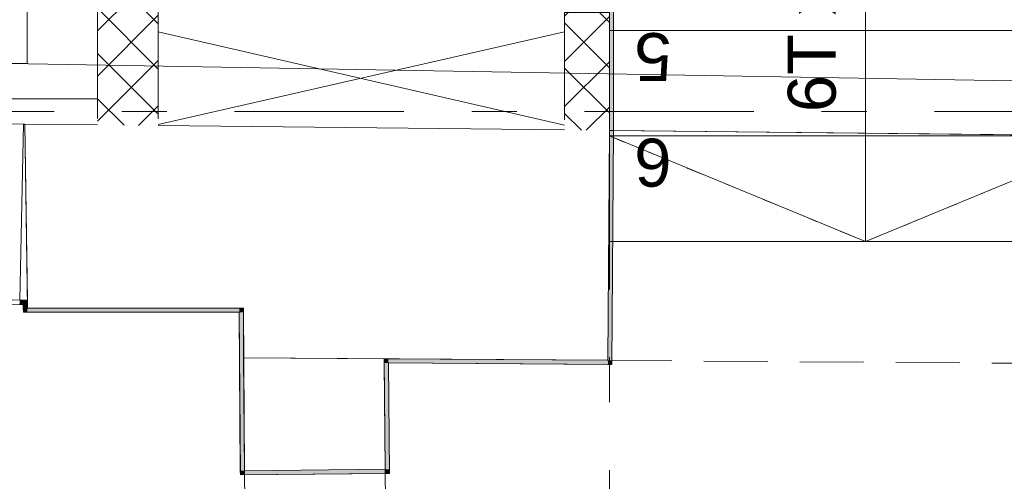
# Model space of a CAD drawing. Header units: millimetres. Extents: x 74467 to 235410, y -65 to 114857.
# Tile 189 of 256: x 127849 to 130927, y 66580 to 68023. Entities that reach past the tile are written whole.
import ezdxf
from ezdxf.enums import TextEntityAlignment as Align

# ---------------------------------------------------------------- set-up
doc = ezdxf.new("R2010")
doc.units = ezdxf.units.MM
doc.header["$MEASUREMENT"] = 0
for name, pattern in [('Katkend topelt', [1093.611073, 529.166651, -211.666656, 141.111112, -211.666656]), ('Katkend varjatud', [300, 200, -100]), ('Punktiir tihe', [176.388884, 0, -176.388884]), ('Putukavõrk', [130, 50, -80]), ('Wipeout_Contour', [1000, 0, -1000])]:
    doc.linetypes.add(name, pattern=pattern)
for name, color, linetype in [('00 2D joon.AR', 7, 'Continuous'), ('00 Kunstikonkursi LÜ jaoks asendi 2D', 7, 'Continuous'), ('00 Teljed.AR', 7, 'Continuous'), ('1235 Vahelaed.AR', 7, 'Continuous'), ('1235 Vahelaed.VANA', 7, 'Continuous'), ('1237 Trepid.AR', 7, 'Continuous'), ('1238 Liftid.AR', 7, 'Continuous'), ('1311 Siseseinad.AR', 7, 'Continuous'), ('1311 Siseseinad.VANA', 7, 'Continuous'), ('1326 Seinapinnad.SA', 7, 'Continuous'), ('9350 Netopind.AR', 7, 'Continuous'), ('9350 Netopind.VANA', 7, 'Continuous'), ('Ruumi tekst', 7, 'Continuous'), ('Uks', 7, 'Continuous')]:
    doc.layers.add(name, color=color, linetype=linetype)
doc.styles.add('GENERATED_STYLE_2', font='txt', dxfattribs={"width": 0.84})
doc.styles.add('GENERATED_STYLE_3', font='txt')
doc.styles.add('GENERATED_STYLE_4', font='txt', dxfattribs={"width": 0.84})
pattern_1 = [(45, (0, 0), (-70.71068, 70.71068), []), (135, (0, 0), (70.71068, 70.71068), [])]

# ---------------------------------------------------------------- blocks, each defined once
blk = doc.blocks.new('Slab_17_1', base_point=(126312.6, 71235.9))
at = {"color": 254, "linetype": 'Wipeout_Contour', "lineweight": 0, "ltscale": 2831097.235720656}
blk.add_wipeout([(129692.6, 71235.9), (126312.6, 71235.9), (126312.7, 69575.9), (129682.6, 69575.9), (129682.6, 69639.7), (131292.6, 69639.7), (131292.6, 67651), (132092.6, 67651), (133964.5, 67632.4), (133964.5, 67705.5), (134032.6, 67705.3), (134032.6, 69535.9), (133892.6, 69535.9), (133892.6, 69735.9), (133892.6, 71245.9), (133892.6, 71435.9), (132092.6, 71435.9), (132092.6, 71245.9), (129692.6, 71245.9)], dxfattribs=at).dxf.layer = '1235 Vahelaed.AR'
blk = doc.blocks.new('Slab_34_1', base_point=(115881.5, 62115.1))
at = {"layer": '1235 Vahelaed.VANA', "color": 7, "linetype": 'Continuous', "lineweight": 13, "flags": 128}
blk.add_lwpolyline([(121482.6, 62696.5), (124000, 62696.5), (123999.9, 62029.9), (132092.6, 61996.9), (139189.4, 61968), (139176.4, 64392.2), (132889.4, 64392.2), (132926.5, 66920.9), (132092.6, 66939.2), (132092.6, 64545.4), (131493.9, 64545.4), (131485.1, 66945.8), (131287.7, 66947.2), (131292.6, 67659.7), (129692.7, 67676.9), (129687.7, 66958.3), (128548.4, 66966.2), (128548.4, 67121.4), (127873.5, 67121.4), (127873.2, 67146.3), (121610, 67284.6)], dxfattribs=at)
blk = doc.blocks.new('Slab_36_1', base_point=(116081.5, 62113))
at = {"layer": '1235 Vahelaed.VANA', "color": 7, "linetype": 'Continuous', "lineweight": 13, "flags": 128}
blk.add_lwpolyline([(121610, 67284.6), (122909.7, 67255.9), (126689.6, 67172.4), (127873.2, 67146.3), (127873.5, 67121.4), (128548.4, 67121.4), (128548.4, 66966.2), (129687.7, 66958.3), (131287.7, 66947.2), (131485.1, 66945.8), (131493.9, 64545.4), (132092.6, 64545.4), (132092.6, 66939.2), (132926.5, 66920.9), (132889.4, 64392.2), (139176.4, 64392.2), (139189.4, 61968), (132092.6, 61996.9), (123999.9, 62029.9), (121482.6, 62055.7)], dxfattribs=at)
blk = doc.blocks.new('Slab_37_1', base_point=(116081.5, 62113))
at = {"color": 254, "linetype": 'Wipeout_Contour', "lineweight": 0, "ltscale": 3789517.066129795}
blk.add_wipeout([(116081.5, 62113), (118148.8, 62091.1), (118692.6, 62085.3), (118882.9, 62083.3), (121482.6, 62055.7), (121482.6, 62696.5), (124000, 62696.5), (123999.9, 62029.9), (132092.6, 61996.9), (132092.6, 64355.4), (131297.3, 64355.4), (131287.7, 66947.2), (131292.6, 67659.7), (129692.7, 67676.9), (129687.7, 66958.3), (128548.4, 66966.2), (128548.4, 67121.4), (127873.5, 67121.4), (127873.2, 67146.3), (126689.6, 67172.4), (122909.7, 67255.9), (121610, 67284.6), (120487.6, 67309.4), (118788, 67347), (117971.9, 67365), (116135.5, 67405.6), (116093.4, 65345.4)], dxfattribs=at).dxf.layer = '1235 Vahelaed.VANA'
at = {"layer": '1235 Vahelaed.VANA', "color": 7, "linetype": 'Continuous', "lineweight": 13, "flags": 128}
blk.add_lwpolyline([(121610, 67284.6), (122909.7, 67255.9), (126689.6, 67172.4), (127873.2, 67146.3), (127873.5, 67121.4), (128548.4, 67121.4), (128548.4, 66966.2), (129687.7, 66958.3), (129692.7, 67676.9), (131292.6, 67659.7)], dxfattribs=at)
blk = doc.blocks.new('Liikumisruum_RG 103_3_1', base_point=(96460.4, 94557))
at = {"layer": '9350 Netopind.AR', "color": 7, "linetype": 'Continuous', "lineweight": 13, "flags": 128}
blk.add_lwpolyline([(129702.6, 93185.9), (129702.6, 71235.9), (123739.6, 71235.9), (123739.6, 69725.9), (129705.6, 69725.9), (129705.6, 67676.8), (132092.6, 67651.1), (132092.6, 69545.9), (131292.6, 69545.9), (131292.6, 72785.9), (132092.6, 72785.9), (132092.6, 78875.9), (131292.6, 78875.9), (131292.6, 81535.9), (132092.6, 81535.9), (132092.6, 85125.9), (131292.6, 85125.9), (131292.6, 87785.9), (132092.6, 87785.9), (132092.6, 89925.9), (131292.6, 89925.9), (131292.6, 93195.9)], dxfattribs=at)
blk = doc.blocks.new('Liikumisruum_PK 101_14_1', base_point=(117048, 67372.4))
at = {"layer": '9350 Netopind.VANA', "color": 7, "linetype": 'Continuous', "lineweight": 13, "flags": 128}
blk.add_lwpolyline([(131262.6, 67660), (129705.7, 67676.8), (129700.6, 66945.2), (129001.6, 66950), (129005, 66604.7), (128539, 66600.1), (128535.5, 67108.4), (127860.7, 67108.4), (127860.4, 67131.5), (126689.3, 67159.4), (122905.6, 67243), (121605.9, 67271.7)], dxfattribs=at)
blk = doc.blocks.new('Lift_PK 1-L2_32_1', base_point=(126312.6, 69184.7))
at = {"layer": '9350 Netopind.AR', "color": 7, "linetype": 'Continuous', "lineweight": 13, "flags": 128}
blk.add_lwpolyline([(126312.6, 69575.9), (126312.6, 67775.9), (128092.6, 67775.9), (128092.6, 69575.9)], close=True, dxfattribs=at)
at = {"layer": 'Ruumi tekst', "color": 7, "lineweight": 13, "char_height": 120, "attachment_point": 1}
for s, insert, style in [('\\A1;{\\pql;\\pt0,4600;\\fArial|b0|i0|c0|p34;PK 1-L2\\fArial|b0|i0|c0|p34;\\A1{\\H.66x;\\S^  ;}\\fArial|b0|i0|c0|p34;\\fArial|b0|i0|c0|p34;\\A1{\\H.66x;\\S^  ;}}', (126412.6, 69147.6), 'GENERATED_STYLE_4'), ('\\A1;{\\pql;\\pt0,500;\\fArial|b1|i0|c0|p34;Lift\\fArial|b1|i0|c0|p34;\\A1{\\H.66x;\\S^  ;}\\fArial|b1|i0|c0|p34;\\fArial|b1|i0|c0|p34;\\A1{\\H.66x;\\S^  ;}}', (126412.6, 68955.1), 'GENERATED_STYLE_2'), ('\\A1;{\\pql;\\pt0,4600;\\fArial|b0|i0|c0|p34;3,2\\fArial|b0|i0|c0|p34;\\A1{\\H.66x;\\S^  ;}\\fArial|b0|i0|c0|p34; m\\fArial|b0|i0|c0|p34;\\A1{\\H.66x;\\S2^  ;}}', (126412.6, 68759.4), 'GENERATED_STYLE_4')]:
    blk.add_mtext(s, dxfattribs=dict(at, insert=insert, style=style))
blk = doc.blocks.new('WC_PK 110_35_1', base_point=(128295.6, 69171.7))
at = {"layer": '9350 Netopind.AR', "color": 7, "linetype": 'Continuous', "lineweight": 13, "flags": 128}
blk.add_lwpolyline([(128295.6, 68385.8), (129539.6, 68385.8), (129539.6, 69562.9), (128295.6, 69562.9)], close=True, dxfattribs=at)
at = {"layer": 'Ruumi tekst', "color": 7, "lineweight": 13, "char_height": 120, "attachment_point": 1}
for s, insert, style in [('\\A1;{\\pql;\\pt0,4600;\\fArial|b0|i0|c0|p34;PK 110\\fArial|b0|i0|c0|p34;\\A1{\\H.66x;\\S^  ;}\\fArial|b0|i0|c0|p34;\\fArial|b0|i0|c0|p34;\\A1{\\H.66x;\\S^  ;}}', (128395.6, 69134.6), 'GENERATED_STYLE_4'), ('\\A1;{\\pql;\\pt0,500;\\fArial|b1|i0|c0|p34;WC\\fArial|b1|i0|c0|p34;\\A1{\\H.66x;\\S^  ;}\\fArial|b1|i0|c0|p34;\\fArial|b1|i0|c0|p34;\\A1{\\H.66x;\\S^  ;}}', (128395.6, 68942.1), 'GENERATED_STYLE_2'), ('\\A1;{\\pql;\\pt0,4600;\\fArial|b0|i0|c0|p34;1,5\\fArial|b0|i0|c0|p34;\\A1{\\H.66x;\\S^  ;}\\fArial|b0|i0|c0|p34; m\\fArial|b0|i0|c0|p34;\\A1{\\H.66x;\\S2^  ;}}', (128395.6, 68746.4), 'GENERATED_STYLE_4')]:
    blk.add_mtext(s, dxfattribs=dict(at, insert=insert, style=style))
blk = doc.blocks.new('Wall_152_1', base_point=(129552.6, 69575.9))
at = {"layer": '1311 Siseseinad.AR', "linetype": 'Continuous', "lineweight": 13, "true_color": 0x50504f}
h = blk.add_hatch(dxfattribs=at)
h.set_pattern_fill('Plokk_õõnesbetoon_0001', color=251, style=0, pattern_type=2)
h.set_pattern_definition(pattern_1)
h.paths.add_polyline_path([(129692.6, 69715.9), (129552.6, 69715.9), (129552.6, 69575.9)])
h = blk.add_hatch(dxfattribs=at)
h.set_pattern_fill('Plokk_õõnesbetoon_0001', color=251, style=0, pattern_type=2)
h.set_pattern_definition(pattern_1)
h.paths.add_polyline_path([(129552.6, 69575.9), (129692.6, 69575.9), (129692.6, 69715.9)])
h = blk.add_hatch(dxfattribs=at)
h.set_pattern_fill('Plokk_õõnesbetoon_0001', color=251, style=0, pattern_type=2)
h.set_pattern_definition(pattern_1)
h.paths.add_polyline_path([(129552.6, 69575.9), (129552.6, 68191.8), (129692.6, 68191.8), (129692.6, 69575.9)])
h = blk.add_hatch(dxfattribs=at)
h.set_pattern_fill('Plokk_õõnesbetoon_0001', color=251, style=0, pattern_type=2)
h.set_pattern_definition(pattern_1)
h.paths.add_polyline_path([(129552.6, 68045.8), (129552.6, 67678.4), (129692.6, 67676.9), (129692.6, 68045.8)])
at = {"layer": '1311 Siseseinad.AR', "color": 7, "linetype": 'Continuous', "lineweight": 13}
blk.add_line((129692.6, 68045.8), (129552.6, 68045.8), dxfattribs=at)
at = {"layer": '1311 Siseseinad.AR', "color": 7, "linetype": 'Continuous', "lineweight": 13, "flags": 128}
blk.add_lwpolyline([(129692.6, 69715.9), (129552.6, 69715.9)], dxfattribs=at)
at = {"layer": '1311 Siseseinad.AR', "color": 7, "linetype": 'Continuous', "lineweight": 15, "flags": 128}
for points in [[(129692.6, 68191.8), (129692.6, 69715.9)], [(129552.6, 69575.9), (129552.6, 68191.8)], [(129552.6, 67709.7), (129552.6, 68045.8)], [(129692.6, 67709.2), (129692.6, 68045.8)]]:
    blk.add_lwpolyline(points, dxfattribs=at)
blk = doc.blocks.new('Wall_292_1', base_point=(129692.6, 69715.9))
at = {"layer": '1326 Seinapinnad.SA', "linetype": 'Continuous', "lineweight": 0, "true_color": 0xfefefe}
blk.add_hatch(color=7, dxfattribs=at).paths.add_polyline_path([(129692.6, 69715.9), (129692.7, 67676.9), (129705.7, 67676.9), (129705.6, 69715.9)])
at = {"layer": '1326 Seinapinnad.SA', "color": 7, "linetype": 'Continuous', "lineweight": 15, "flags": 128}
for points in [[(129692.6, 69715.9), (129692.7, 67676.9)], [(129705.7, 67676.9), (129705.6, 69715.9)], [(129692.7, 67676.9), (129705.7, 67676.9)]]:
    blk.add_lwpolyline(points, dxfattribs=at)
blk = doc.blocks.new('Simple Door Opening_2')
at = {"layer": 'Uks', "color": 7, "linetype": 'Continuous', "lineweight": 15}
for p, q in [((-580, 0), (-580, 550)), ((580, 0), (580, 550))]:
    blk.add_line(p, q, dxfattribs=at)
at = {"layer": 'Uks', "color": 7, "linetype": 'Katkend varjatud', "lineweight": 13}
for p, q in [((-580, 550), (580, 550)), ((-580, 0), (580, 0))]:
    blk.add_line(p, q, dxfattribs=at)
blk = doc.blocks.new('Wall_687_1', base_point=(127865.2, 67696.6))
at = {"layer": '1311 Siseseinad.VANA', "color": 7, "linetype": 'Continuous', "lineweight": 15}
blk.add_line((127861.5, 67696.7), (127849.3, 67146.8), dxfattribs=at)
at = {"layer": '1311 Siseseinad.VANA', "color": 7, "linetype": 'Continuous', "lineweight": 15, "flags": 128}
for points in [[(127865.2, 67696.6), (127861.5, 67696.7)], [(127873.2, 67146.3), (127865.2, 67696.6)], [(127849.3, 67146.8), (127873.2, 67146.3)]]:
    blk.add_lwpolyline(points, dxfattribs=at)
at = {"layer": 'Uks', "color": 7, "linetype": 'Continuous', "lineweight": 13, "zscale": 1000, "rotation": 178.7345302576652}
blk.add_blockref('Simple Door Opening_2', (127281.6, 67709.5), dxfattribs=at)
blk = doc.blocks.new('Simple Door Opening_4')
at = {"layer": 'Uks', "color": 7, "linetype": 'Continuous', "lineweight": 15}
for p, q in [((-800, 0), (-800, -712.6)), ((800, 0), (800, -718.7))]:
    blk.add_line(p, q, dxfattribs=at)
at = {"layer": 'Uks', "color": 7, "linetype": 'Katkend varjatud', "lineweight": 13}
for p, q in [((800, 0), (-800, 0)), ((-800, -712.6), (800, -718.7))]:
    blk.add_line(p, q, dxfattribs=at)
blk = doc.blocks.new('Wall_697_1', base_point=(139716.6, 67676.9))
at = {"layer": '1311 Siseseinad.VANA', "color": 7, "linetype": 'Continuous', "lineweight": 15}
blk.add_line((129687.7, 66958.3), (129692.7, 67676.9), dxfattribs=at)
at = {"layer": '1311 Siseseinad.VANA', "color": 7, "linetype": 'Continuous', "lineweight": 15, "flags": 128}
for points in [[(127865.2, 67696.6), (127873.5, 67121.4)], [(128092.6, 67694.1), (127865.2, 67696.6)], [(129552.6, 67678.4), (128282.6, 67692.1)], [(129692.7, 67676.9), (129692.6, 67676.9)], [(127873.5, 67121.4), (128548.4, 67121.4)], [(128548.4, 67121.4), (128548.4, 66966.2)], [(128548.4, 66966.2), (129687.7, 66958.3)]]:
    blk.add_lwpolyline(points, dxfattribs=at)
at = {"layer": 'Uks', "color": 7, "linetype": 'Continuous', "lineweight": 13, "zscale": 1000, "rotation": 179.6017717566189}
blk.add_blockref('Simple Door Opening_4', (130487.7, 66952.7), dxfattribs=at)
blk = doc.blocks.new('Simple Door Opening_5')
at = {"layer": 'Uks', "color": 7, "linetype": 'Continuous', "lineweight": 15}
for p, q in [((-2093.5, 0), (-2093.5, 440)), ((2093.5, 0), (2093.5, 440))]:
    blk.add_line(p, q, dxfattribs=at)
at = {"layer": 'Uks', "color": 7, "linetype": 'Katkend varjatud', "lineweight": 13}
for p, q in [((-2093.5, 440), (2093.5, 440)), ((-2093.5, 0), (2093.5, 0))]:
    blk.add_line(p, q, dxfattribs=at)
blk = doc.blocks.new('Wall_699_1', base_point=(128598.1, 62011.2))
at = {"layer": '1311 Siseseinad.VANA', "color": 7, "linetype": 'Continuous', "lineweight": 15}
blk.add_line((128991.9, 66617.6), (128551.9, 66613.2), dxfattribs=at)
at = {"layer": '1311 Siseseinad.VANA', "color": 7, "linetype": 'Continuous', "lineweight": 15, "flags": 128}
for points in [[(128988.4, 66963.1), (128548.4, 66966.2)], [(128548.4, 66966.2), (128551.9, 66613.2)], [(128991.9, 66617.6), (128988.4, 66963.1)]]:
    blk.add_lwpolyline(points, dxfattribs=at)
at = {"layer": 'Uks', "color": 7, "linetype": 'Continuous', "lineweight": 13, "xscale": -0.9999999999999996, "zscale": 1000, "rotation": 90.57429498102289}
blk.add_blockref('Simple Door Opening_5', (129012.9, 64524.2), dxfattribs=at)
blk = doc.blocks.new('Wall_813_1', base_point=(129692.7, 67676.9))
at = {"layer": '1326 Seinapinnad.SA', "linetype": 'Continuous', "lineweight": 13, "true_color": 0xffdb48}
for points in [[(129700.7, 66958.2), (129705.7, 67676.8), (129692.7, 67676.9), (129687.7, 66958.3)], [(129687.6, 66945.3), (129700.6, 66945.2), (129687.7, 66958.3)], [(129700.7, 66958.2), (129687.7, 66958.3), (129700.6, 66945.2)]]:
    blk.add_hatch(color=41, dxfattribs=at).paths.add_polyline_path(points)
at = {"layer": '1326 Seinapinnad.SA', "color": 7, "linetype": 'Continuous', "lineweight": 15, "flags": 128}
for points in [[(129692.7, 67676.9), (129687.7, 66958.3)], [(129692.7, 67676.9), (129705.7, 67676.8)], [(129700.6, 66945.2), (129705.7, 67676.8)], [(129700.6, 66945.2), (129687.6, 66945.3)]]:
    blk.add_lwpolyline(points, dxfattribs=at)
blk = doc.blocks.new('Wall_814_1', base_point=(129687.7, 66958.3))
at = {"layer": '1326 Seinapinnad.SA', "linetype": 'Continuous', "lineweight": 13, "true_color": 0xffdb48}
for points in [[(129001.6, 66950), (128988.4, 66963.1), (128988.6, 66950.1)], [(129001.4, 66963), (128988.4, 66963.1), (129001.6, 66950)], [(129001.6, 66950), (129687.6, 66945.3), (129687.7, 66958.3), (129001.4, 66963)]]:
    blk.add_hatch(color=41, dxfattribs=at).paths.add_polyline_path(points)
at = {"layer": '1326 Seinapinnad.SA', "color": 7, "linetype": 'Continuous', "lineweight": 15, "flags": 128}
for points in [[(128988.4, 66963.1), (128988.6, 66950.1)], [(129687.7, 66958.3), (128988.4, 66963.1)], [(129001.6, 66950), (129687.6, 66945.3)]]:
    blk.add_lwpolyline(points, dxfattribs=at)
blk = doc.blocks.new('Wall_815_1', base_point=(128988.4, 66963.1))
at = {"layer": '1326 Seinapinnad.SA', "linetype": 'Continuous', "lineweight": 13, "true_color": 0xffdb48}
for points in [[(129001.6, 66950), (128988.6, 66950.1), (128991.9, 66617.6), (129004.9, 66617.7)], [(129004.9, 66617.7), (128991.9, 66617.6), (129005, 66604.7)], [(128991.9, 66617.6), (128992, 66604.6), (129005, 66604.7)]]:
    blk.add_hatch(color=41, dxfattribs=at).paths.add_polyline_path(points)
at = {"layer": '1326 Seinapinnad.SA', "color": 7, "linetype": 'Continuous', "lineweight": 15, "flags": 128}
for points in [[(128988.6, 66950.1), (128991.9, 66617.6)], [(129005, 66604.7), (129001.6, 66950)], [(129005, 66604.7), (128992, 66604.6)]]:
    blk.add_lwpolyline(points, dxfattribs=at)
blk = doc.blocks.new('Wall_816_1', base_point=(128991.9, 66617.6))
at = {"layer": '1326 Seinapinnad.SA', "linetype": 'Continuous', "lineweight": 13, "true_color": 0xffdb48}
for points in [[(128538.9, 66613.1), (128539, 66600.1), (128551.9, 66613.2)], [(128539, 66600.1), (128552, 66600.2), (128551.9, 66613.2)], [(128552, 66600.2), (128992, 66604.6), (128991.9, 66617.6), (128551.9, 66613.2)]]:
    blk.add_hatch(color=41, dxfattribs=at).paths.add_polyline_path(points)
at = {"layer": '1326 Seinapinnad.SA', "color": 7, "linetype": 'Continuous', "lineweight": 15, "flags": 128}
for points in [[(128539, 66600.1), (128538.9, 66613.1)], [(128539, 66600.1), (128992, 66604.6)], [(128991.9, 66617.6), (128551.9, 66613.2)]]:
    blk.add_lwpolyline(points, dxfattribs=at)
blk = doc.blocks.new('Wall_817_1', base_point=(128551.9, 66613.2))
at = {"layer": '1326 Seinapinnad.SA', "linetype": 'Continuous', "lineweight": 13, "true_color": 0xffdb48}
for points in [[(128535.4, 67121.4), (128535.5, 67108.4), (128548.4, 67121.4)], [(128548.3, 67121.3), (128535.5, 67108.4), (128548.5, 67108.4), (128548.4, 67121.3)], [(128548.4, 67121.3), (128548.4, 67121.4), (128548.3, 67121.3)], [(128535.5, 67108.4), (128538.9, 66613.1), (128551.9, 66613.2), (128548.5, 67108.4)]]:
    blk.add_hatch(color=41, dxfattribs=at).paths.add_polyline_path(points)
at = {"layer": '1326 Seinapinnad.SA', "color": 7, "linetype": 'Continuous', "lineweight": 15, "flags": 128}
for points in [[(128548.4, 67121.4), (128535.4, 67121.4)], [(128551.9, 66613.2), (128548.4, 67121.4)], [(128535.5, 67108.4), (128538.9, 66613.1)]]:
    blk.add_lwpolyline(points, dxfattribs=at)
blk = doc.blocks.new('Wall_818_1', base_point=(128548.4, 67121.4))
at = {"layer": '1326 Seinapinnad.SA', "linetype": 'Continuous', "lineweight": 13, "true_color": 0xffdb48}
for points in [[(127860.5, 67121.4), (127860.7, 67108.4), (127873.5, 67121.4)], [(127860.7, 67108.4), (127873.7, 67108.4), (127873.5, 67121.4)], [(127873.7, 67108.4), (128535.5, 67108.4), (128535.4, 67121.4), (127873.5, 67121.4)]]:
    blk.add_hatch(color=41, dxfattribs=at).paths.add_polyline_path(points)
at = {"layer": '1326 Seinapinnad.SA', "color": 7, "linetype": 'Continuous', "lineweight": 15, "flags": 128}
for points in [[(127860.7, 67108.4), (127860.5, 67121.4)], [(128535.4, 67121.4), (127873.5, 67121.4)], [(127860.7, 67108.4), (128535.5, 67108.4)]]:
    blk.add_lwpolyline(points, dxfattribs=at)
blk = doc.blocks.new('Wall_833_1', base_point=(127873.5, 67121.4))
at = {"layer": '1326 Seinapinnad.SA', "linetype": 'Continuous', "lineweight": 13, "true_color": 0xffdb48}
for points in [[(127860.2, 67146.6), (127860.4, 67133.6), (127873.2, 67146.3)], [(127872.7, 67145.8), (127860.4, 67133.6), (127873.4, 67133.3), (127873.2, 67145.8)], [(127860.4, 67133.6), (127860.5, 67121.4), (127873.5, 67121.4), (127873.4, 67133.3)], [(127873.2, 67145.8), (127873.2, 67146.3), (127872.7, 67145.8)]]:
    blk.add_hatch(color=41, dxfattribs=at).paths.add_polyline_path(points)
at = {"layer": '1326 Seinapinnad.SA', "color": 7, "linetype": 'Continuous', "lineweight": 15, "flags": 128}
for points in [[(127873.2, 67146.3), (127860.2, 67146.6)], [(127860.4, 67133.6), (127860.5, 67121.4)], [(127873.5, 67121.4), (127873.2, 67146.3)]]:
    blk.add_lwpolyline(points, dxfattribs=at)
blk = doc.blocks.new('Wall_834_1', base_point=(127873.2, 67146.3))
at = {"layer": '1326 Seinapinnad.SA', "linetype": 'Continuous', "lineweight": 13, "true_color": 0xffdb48}
blk.add_hatch(color=41, dxfattribs=at).paths.add_polyline_path([(127849.3, 67146.8), (127849, 67133.8), (127860.4, 67133.6), (127860.2, 67146.6)])
at = {"layer": '1326 Seinapinnad.SA', "color": 7, "linetype": 'Continuous', "lineweight": 15, "flags": 128}
for points in [[(127849, 67133.8), (127860.4, 67133.6)], [(127860.2, 67146.6), (127849.3, 67146.8)]]:
    blk.add_lwpolyline(points, dxfattribs=at)
blk = doc.blocks.new('Elevator 24_2')
at = {"layer": '1238 Liftid.AR', "color": 7, "linetype": 'Continuous', "lineweight": 13}
for p, q in [((1810, 1465), (1830, 1465)), ((1810, 1461.7), (1810, 568.3)), ((1810, 1455), (1830, 1455)), ((1820, 1465), (1820, 1458.3)), ((1830, 1461.7), (1830, 568.3)), ((1810, 575), (1830, 575)), ((1810, 565), (1830, 565)), ((1820, 565), (1820, 571.7))]:
    blk.add_line(p, q, dxfattribs=at)
at = {"layer": '1238 Liftid.AR', "color": 7, "linetype": 'Continuous', "lineweight": 13, "flags": 128}
blk.add_lwpolyline([(250, 190), (1710, 190), (1710, 1840), (250, 1840)], close=True, dxfattribs=at)
blk = doc.blocks.new('Wall_916_1', base_point=(128092.6, 69575.9))
at = {"layer": '1311 Siseseinad.AR', "linetype": 'Continuous', "lineweight": 13, "true_color": 0x50504f}
h = blk.add_hatch(dxfattribs=at)
h.set_pattern_fill('Plokk_õõnesbetoon_0001', color=251, style=0, pattern_type=2)
h.set_pattern_definition(pattern_1)
h.paths.add_polyline_path([(128092.6, 69575.9), (128092.6, 67694.1), (128282.6, 67692.1), (128282.6, 69575.9)])
at = {"layer": '1311 Siseseinad.AR', "color": 7, "linetype": 'Continuous', "lineweight": 15, "flags": 128}
for points in [[(128092.6, 67714.4), (128092.6, 69575.9)], [(128282.6, 67713.8), (128282.6, 69575.9)]]:
    blk.add_lwpolyline(points, dxfattribs=at)
at = {"layer": '1311 Siseseinad.AR', "color": 7, "linetype": 'Continuous', "lineweight": 13, "flags": 128}
blk.add_lwpolyline([(128092.6, 69575.9), (128282.6, 69575.9)], dxfattribs=at)
blk = doc.blocks.new('Stair_5_1')
at = {"layer": '1237 Trepid.AR', "linetype": 'Continuous', "lineweight": 0, "true_color": 0x000000}
blk.add_hatch(color=178, dxfattribs=at).paths.add_polyline_path([(130455.1, 69639.7, 1), (130530.1, 69639.7, 1)])
at = {"layer": '1237 Trepid.AR', "color": 7, "linetype": 'Continuous', "lineweight": 13}
for p, q in [((131292.6, 69639.7), (129692.6, 69639.7)), ((129692.6, 69639.7), (129692.6, 67329.7)), ((131292.6, 69639.7), (129692.6, 69639.7)), ((129692.6, 69639.7), (129692.6, 69309.7)), ((130492.6, 69639.7), (130492.6, 69309.7)), ((131292.6, 67329.7), (131292.6, 69639.7)), ((131292.6, 69309.7), (131292.6, 69639.7)), ((131292.6, 69309.7), (129692.6, 69309.7)), ((129692.6, 69309.7), (131292.6, 69309.7)), ((131292.6, 69309.7), (129692.6, 69309.7)), ((129692.6, 69309.7), (129692.6, 68979.7)), ((130492.6, 69309.7), (130492.6, 67659.7)), ((131292.6, 68979.7), (131292.6, 69309.7)), ((131292.6, 68979.7), (129692.6, 68979.7)), ((129692.6, 68979.7), (131292.6, 68979.7)), ((131292.6, 68979.7), (129692.6, 68979.7)), ((129692.6, 68979.7), (129692.6, 68649.7)), ((131292.6, 68649.7), (131292.6, 68979.7)), ((131292.6, 68649.7), (129692.6, 68649.7)), ((129692.6, 68649.7), (131292.6, 68649.7)), ((131292.6, 68649.7), (129692.6, 68649.7)), ((129692.6, 68649.7), (129692.6, 68319.7)), ((131292.6, 68319.7), (131292.6, 68649.7)), ((131292.6, 68319.7), (129692.6, 68319.7)), ((129692.6, 68319.7), (131292.6, 68319.7)), ((131292.6, 68319.7), (129692.6, 68319.7)), ((129692.6, 68319.7), (129692.6, 67989.7)), ((131292.6, 67989.7), (131292.6, 68319.7)), ((131292.6, 67989.7), (129692.6, 67989.7)), ((129692.6, 67989.7), (131292.6, 67989.7)), ((131292.6, 67989.7), (129692.6, 67989.7)), ((129692.6, 67989.7), (129692.6, 67659.7)), ((131292.6, 67659.7), (131292.6, 67989.7)), ((131292.6, 67659.7), (129692.6, 67659.7)), ((129692.6, 67659.7), (131292.6, 67659.7)), ((131292.6, 67659.7), (129692.6, 67659.7)), ((129692.6, 67659.7), (129692.6, 67329.7)), ((129692.6, 67659.7), (130492.6, 67329.7)), ((130492.6, 67659.7), (130492.6, 67329.7)), ((130492.6, 67329.7), (131292.6, 67659.7)), ((131292.6, 67329.7), (131292.6, 67659.7)), ((129692.6, 67329.7), (131292.6, 67329.7)), ((129692.6, 67329.7), (131292.6, 67329.7))]:
    blk.add_line(p, q, dxfattribs=at)
at = {"layer": '1237 Trepid.AR', "color": 7, "linetype": 'Putukavõrk', "lineweight": 13}
for p, q in [((130492.6, 69639.7), (130492.6, 69309.7)), ((130492.6, 69309.7), (130492.6, 67659.7)), ((129692.6, 67659.7), (130492.6, 67329.7)), ((130492.6, 67659.7), (130492.6, 67329.7)), ((130492.6, 67329.7), (131292.6, 67659.7))]:
    blk.add_line(p, q, dxfattribs=at)
at = {"layer": '1237 Trepid.AR', "color": 7, "linetype": 'Continuous', "lineweight": 13, "flags": 128}
blk.add_lwpolyline([(130455.1, 69639.7, 1), (130530.1, 69639.7, 1)], format="xyb", close=True, dxfattribs=at)
at = {"layer": '1237 Trepid.AR', "color": 251, "lineweight": 13, "char_height": 150, "style": 'GENERATED_STYLE_3'}
for s, insert, attachment_point, rotation in [('\\A1;{\\pql;\\fArial|b0|i0|c0|p34;1}', (129887.1, 69226.1), 4, 180), ('\\A1;{\\pqc;\\pt0,15000;\\fArial|b0|i0|c0|p34;6T x \\fArial|b0|i0|c0|p34;158\\fArial|b0|i0|c0|p34;\\A1{\\H.66x;\\S^  ;}\\fArial|b0|i0|c0|p34;\\fArial|b0|i0|c0|p34; x \\fArial|b0|i0|c0|p34;330\\fArial|b0|i0|c0|p34;\\A1{\\H.66x;\\S^  ;}\\fArial|b0|i0|c0|p34;\\fArial|b0|i0|c0|p34;\\fArial|b0|i0|c0|p34;\\fArial|b0|i0|c0|p34;\\A1{\\H.66x;\\S^  ;}\\fArial|b0|i0|c0|p34;}', (130443.8, 68484.7), 8, 90), ('\\A1;{\\pql;\\fArial|b0|i0|c0|p34;2}', (129887.1, 68896.1), 4, 180), ('\\A1;{\\pql;\\fArial|b0|i0|c0|p34;3}', (129887.1, 68567.4), 4, 180), ('\\A1;{\\pql;\\fArial|b0|i0|c0|p34;4}', (129887.1, 68236.1), 4, 180), ('\\A1;{\\pql;\\fArial|b0|i0|c0|p34;5}', (129887.1, 67907.4), 4, 180), ('\\A1;{\\pql;\\fArial|b0|i0|c0|p34;6}', (129887.1, 67577.4), 4, 180)]:
    blk.add_mtext(s, dxfattribs=dict(at, insert=insert, attachment_point=attachment_point, rotation=rotation))
blk = doc.blocks.new('Standard grid marker_3')
at = {"layer": '00 Teljed.AR', "color": 252, "linetype": 'Katkend topelt', "lineweight": 13, "true_color": 0x8c8d8c}
blk.add_line((6073.2, 0), (54988.3, 0), dxfattribs=at)
at = {"layer": '00 Teljed.AR', "color": 252, "lineweight": 13, "true_color": 0x8c8d8c, "style": 'GENERATED_STYLE_3'}
for tag, p in [('AC_MarkerText_1_0', (-54.3, -45.7)), ('AC_MarkerText_1_1', (61407.2, -45.7))]:
    blk.add_attdef(tag, text='', height=200, rotation=270, dxfattribs=at).set_placement(p, align=Align.TOP_CENTER)
blk = doc.blocks.new('Standard grid marker_7')
at = {"layer": '00 Teljed.AR', "color": 252, "linetype": 'Katkend topelt', "lineweight": 13, "true_color": 0x8c8d8c}
blk.add_line((1179.4, 0), (38064.5, 0), dxfattribs=at)
at = {"layer": '00 Teljed.AR', "color": 252, "lineweight": 13, "true_color": 0x8c8d8c, "style": 'GENERATED_STYLE_3'}
for tag, p in [('AC_MarkerText_1_0', (-200, -191.4)), ('AC_MarkerText_1_1', (39443.9, -191.4))]:
    blk.add_attdef(tag, text='', height=200, rotation=180, dxfattribs=at).set_placement(p, align=Align.TOP_CENTER)

msp = doc.modelspace()

# ---------------------------------------------------------------- block references
at = {"layer": '1235 Vahelaed.AR', "color": 7, "linetype": 'Continuous', "lineweight": 13}
msp.add_blockref('Slab_17_1', (126312.6, 71235.9), dxfattribs=at)
at = {"layer": '1235 Vahelaed.VANA', "color": 7, "linetype": 'Continuous', "lineweight": 13}
msp.add_blockref('Slab_36_1', (116081.5, 62113), dxfattribs=at)

# ---------------------------------------------------------------- next in the draw order: linework, layer by layer
at = {"layer": '00 2D joon.AR', "color": 7, "linetype": 'Continuous', "lineweight": 13}
for p, q in [((128282.6, 67695.9), (129552.6, 67985.8)), ((128282.6, 67985.8), (129552.6, 67693.8))]:
    msp.add_line(p, q, dxfattribs=at)
at = {"layer": '9350 Netopind.AR', "color": 7, "linetype": 'Continuous', "lineweight": 0, "true_color": 0xfaefc5, "flags": 128}
msp.add_lwpolyline([(126312.6, 69575.9), (126312.6, 67775.9), (128092.6, 67775.9), (128092.6, 69575.9)], close=True, dxfattribs=at)

# ---------------------------------------------------------------- next in the draw order: block references
at = {"layer": '1235 Vahelaed.VANA', "color": 7, "linetype": 'Continuous', "lineweight": 13}
msp.add_blockref('Slab_34_1', (115881.5, 62115.1), dxfattribs=at)
at = {"layer": '1238 Liftid.AR', "color": 7, "linetype": 'Continuous', "lineweight": 13, "zscale": 1000}
msp.add_blockref('Elevator 24_2', (126162.6, 67695.9), dxfattribs=at)
at = {"layer": '9350 Netopind.AR', "color": 7, "linetype": 'Continuous', "lineweight": 13}
for name, p in [('Lift_PK 1-L2_32_1', (126312.6, 69184.7)), ('WC_PK 110_35_1', (128295.6, 69171.7))]:
    msp.add_blockref(name, p, dxfattribs=at)

# ---------------------------------------------------------------- next in the draw order: block references
at = {"layer": '1235 Vahelaed.VANA', "color": 7, "linetype": 'Continuous', "lineweight": 13}
msp.add_blockref('Slab_37_1', (116081.5, 62113), dxfattribs=at)

# ---------------------------------------------------------------- next in the draw order: linework, layer by layer
at = {"layer": '00 Kunstikonkursi LÜ jaoks asendi 2D', "color": 7, "linetype": 'Continuous', "lineweight": 13, "flags": 128}
msp.add_lwpolyline([(121631.9, 71230), (121180.2, 68000.7), (139640.4, 67681.9), (139638.7, 71250.6)], close=True, dxfattribs=at)
msp.add_lwpolyline([(111667.3, 55148.7), (139931.8, 54949.9), (139734.4, 67681.7), (139640.4, 67681.9), (121180.2, 68000.7)], dxfattribs=at)
at = {"layer": '9350 Netopind.AR', "color": 7, "linetype": 'Continuous', "lineweight": 0, "true_color": 0xfaefc5, "flags": 128}
msp.add_lwpolyline([(129702.6, 93185.9), (129702.6, 71235.9), (123739.6, 71235.9), (123739.6, 69725.9), (129705.6, 69725.9), (129705.6, 67676.8), (132092.6, 67651.1), (132092.6, 69545.9), (131292.6, 69545.9), (131292.6, 72785.9), (132092.6, 72785.9), (132092.6, 78875.9), (131292.6, 78875.9), (131292.6, 81535.9), (132092.6, 81535.9), (132092.6, 85125.9), (131292.6, 85125.9), (131292.6, 87785.9), (132092.6, 87785.9), (132092.6, 89925.9), (131292.6, 89925.9), (131292.6, 93195.9)], dxfattribs=at)
at = {"layer": '9350 Netopind.VANA', "color": 7, "linetype": 'Continuous', "lineweight": 0, "true_color": 0xfaefc5, "flags": 128}
msp.add_lwpolyline([(131262.6, 67660), (129705.7, 67676.8), (129700.6, 66945.2), (129001.6, 66950), (129005, 66604.7), (128539, 66600.1), (128535.5, 67108.4), (127860.7, 67108.4), (127860.4, 67131.5), (126689.3, 67159.4), (122905.6, 67243), (121605.9, 67271.7)], dxfattribs=at)

# ---------------------------------------------------------------- next in the draw order: block references
at = {"layer": '00 Teljed.AR', "color": 7, "linetype": 'Continuous', "lineweight": 13, "zscale": 1000}
for name, p, rotation in [('Standard grid marker_3', (129692.6, 46889.6), 90), ('Standard grid marker_7', (144446.7, 67735.9), 180)]:
    msp.add_blockref(name, p, dxfattribs=dict(at, rotation=rotation))
at = {"layer": '1237 Trepid.AR', "color": 7, "linetype": 'Punktiir tihe', "lineweight": 13}
msp.add_blockref('Stair_5_1', (0, 0), dxfattribs=at)
at = {"layer": '1311 Siseseinad.AR', "color": 7, "lineweight": 15}
for name, p in [('Wall_152_1', (129552.6, 69575.9)), ('Wall_916_1', (128092.6, 69575.9))]:
    msp.add_blockref(name, p, dxfattribs=at)
at = {"layer": '1311 Siseseinad.VANA', "color": 7, "lineweight": 15}
for name, p in [('Wall_687_1', (127865.2, 67696.6)), ('Wall_697_1', (139716.6, 67676.9)), ('Wall_699_1', (128598.1, 62011.2))]:
    msp.add_blockref(name, p, dxfattribs=at)
at = {"layer": '1326 Seinapinnad.SA', "color": 7, "lineweight": 15}
for name, p in [('Wall_292_1', (129692.6, 69715.9)), ('Wall_813_1', (129692.7, 67676.9)), ('Wall_834_1', (127873.2, 67146.3)), ('Wall_833_1', (127873.5, 67121.4)), ('Wall_818_1', (128548.4, 67121.4)), ('Wall_817_1', (128551.9, 66613.2)), ('Wall_814_1', (129687.7, 66958.3)), ('Wall_815_1', (128988.4, 66963.1)), ('Wall_816_1', (128991.9, 66617.6))]:
    msp.add_blockref(name, p, dxfattribs=at)
at = {"layer": '9350 Netopind.AR', "color": 7, "linetype": 'Continuous', "lineweight": 13}
msp.add_blockref('Liikumisruum_RG 103_3_1', (96460.4, 94557), dxfattribs=at)
at = {"layer": '9350 Netopind.VANA', "color": 7, "linetype": 'Continuous', "lineweight": 13}
msp.add_blockref('Liikumisruum_PK 101_14_1', (117048, 67372.4), dxfattribs=at)

doc.saveas('drawing.dxf')
